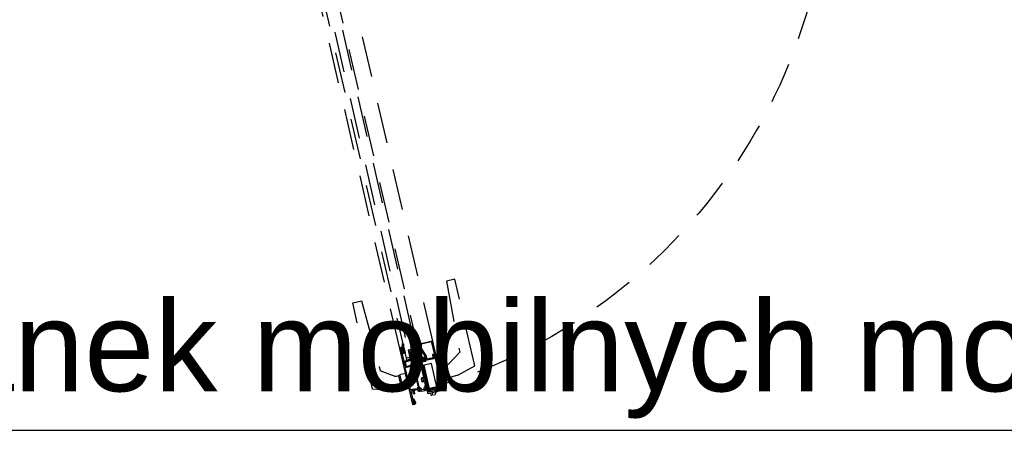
# Model space of a CAD drawing. Header units: centimetres. Extents: x -15121 to 17422, y -60492 to 0.
# Tile 132 of 256: x 2128 to 2301, y -30665 to -30593. Entities that reach past the tile are written whole.
import ezdxf
from ezdxf.lldxf.tags import DXFTag

# ---------------------------------------------------------------- set-up
doc = ezdxf.new("R2010")
doc.units = ezdxf.units.CM
doc.header["$LTSCALE"] = 60
doc.linetypes.add('KRE-SR', pattern=[0.2, 0.12, -0.08])
for name, color, linetype in [('AIKA sufity wymiarowanie', 7, 'Continuous'), ('BA_drz', 7, 'Continuous'), ('RI-PROFILE', 8, 'Continuous')]:
    doc.layers.add(name, color=color, linetype=linetype)
doc.styles.add('Annotative', font='arial.ttf')
tags = doc.linetypes.add('KRE-DR', pattern=[0.1, 0.06, -0.04]).pattern_tags.tags
tags[6:7] = [DXFTag(74, 4), DXFTag(75, 0), DXFTag(340, '0'), DXFTag(46, 1.0), DXFTag(50, 0.0), DXFTag(44, 0.0), DXFTag(45, 0.0)]
tags[4:5] = [DXFTag(74, 4), DXFTag(75, 0), DXFTag(340, '0'), DXFTag(46, 1.0), DXFTag(50, 0.0), DXFTag(44, 0.0), DXFTag(45, 0.0)]

# ---------------------------------------------------------------- blocks, each defined once
blk = doc.blocks.new('PDKŁ')
for p, q in [((3.9, 12.5), (0, -12.5)), ((0, 12.5), (3.9, -12.5))]:
    blk.add_line(p, q)
blk.add_lwpolyline([(3.9, 12.5), (3.9, -12.5), (0, -12.5), (0, 12.5), (3.9, 12.5)])
blk = doc.blocks.new('drzwi90+50')
at = {"layer": 'RI-PROFILE', "linetype": 'KRE-SR'}
for p, q in [((-8.08, -10.78), (-8.08, -93.57)), ((-7.48, -93.57), (-7.48, -10.78)), ((-12.62, -12.67), (-12.62, -91.67)), ((-6.72, -91.67), (-6.72, -12.67)), ((-18.9, -97.57), (-18.9, -81.94)), ((-17.37, -81.94), (-16.85, -94.68)), ((-2.01, -81.94), (-2.49, -94.68)), ((-0.44, -97.56), (-0.44, -81.94))]:
    blk.add_line(p, q, dxfattribs=at)
at = {"layer": 'RI-PROFILE', "linetype": 'KRE-DR'}
for p, q in [((-18.9, -81.94), (-17.37, -81.94)), ((-0.44, -81.94), (-2.01, -81.94)), ((-14.52, -96.25), (-16.85, -94.68)), ((-4.82, -96.25), (-2.49, -94.68)), ((-13.72, -96.3), (-14.35, -96.32)), ((-13.72, -96.3), (-14.35, -96.32)), ((-13.9, -98.64), (-13.9, -96.3)), ((-13.9, -98.64), (-13.9, -96.3)), ((-12.62, -96.17), (-13.72, -96.17)), ((-13.72, -96.17), (-13.72, -96.3)), ((-13.72, -96.3), (-13.72, -98.65)), ((-13.72, -97.02), (-13.72, -97.92)), ((-6.72, -96.17), (-5.62, -96.17)), ((-5.62, -96.17), (-5.62, -96.3)), ((-5.62, -96.3), (-4.99, -96.32)), ((-5.62, -96.3), (-4.99, -96.32)), ((-5.62, -96.3), (-5.62, -98.65)), ((-5.44, -98.64), (-5.44, -96.3)), ((-5.44, -98.64), (-5.44, -96.3)), ((-15.62, -98.54), (-18.9, -97.57)), ((-15.62, -98.54), (-13.72, -98.65)), ((-15.62, -98.54), (-13.72, -98.65)), ((-13.72, -98.65), (-13.72, -98.77)), ((-13.72, -98.77), (-12.62, -98.77)), ((-5.62, -98.77), (-6.72, -98.77)), ((-3.72, -98.54), (-5.62, -98.65)), ((-3.72, -98.54), (-5.62, -98.65)), ((-5.62, -98.65), (-5.62, -98.77)), ((-3.72, -98.54), (-0.44, -97.56))]:
    blk.add_line(p, q, dxfattribs=at)
at = {"layer": 'RI-PROFILE'}
for p, q in [((-8.08, -93.57), (-7.48, -93.57)), ((-10.16, -95.47), (-10.16, -99.72)), ((-10.9, -101.02), (-11.34, -100.47)), ((-10.16, -99.72), (-11.31, -99.72)), ((-11.31, -99.72), (-11.31, -100.27)), ((-10.33, -100.27), (-11.25, -100.27)), ((-11.07, -100.47), (-11.07, -100.47)), ((-10.51, -100.47), (-10.51, -101.02)), ((-10.51, -100.47), (-10.51, -100.47)), ((-10.26, -100.27), (-10.26, -99.72)), ((-10.24, -100.47), (-10.24, -101.02))]:
    blk.add_line(p, q, dxfattribs=at)
at = {"layer": 'RI-PROFILE', "linetype": 'KRE-SR'}
blk.add_lwpolyline([(-9.48, -10.78), (-9.48, -93.57), (-9.88, -93.57), (-9.88, -10.78)], dxfattribs=at)
at = {"layer": 'RI-PROFILE'}
for points in [[(-10.62, -91.75, -0.287858), (-10.57, -91.78), (-10.42, -92.35), (-10.42, -92.55), (-10.94, -94.03), (-10.94, -94.49, 0.459407), (-10.88, -94.54, 0.329042), (-10.64, -94.27), (-10.72, -94.27, 0.256151), (-10.76, -94.29), (-10.76, -94.3, -0.632112), (-10.82, -94.27), (-10.82, -94.05), (-10.3, -92.57), (-10.3, -92.33), (-10.36, -92.1), (-10.44, -91.81), (-10.3, -91.81), (-10.3, -91.67, 0.418945), (-10.35, -91.62), (-12.57, -91.62, 0.414214), (-12.62, -91.67), (-12.62, -94.07, 0.414214), (-12.57, -94.12), (-12.49, -94.12, 0.287257), (-12.46, -94.11), (-12.44, -94.09, -0.267249), (-12.4, -94.07), (-12.22, -94.07), (-12.22, -94.22), (-12.23, -94.22), (-12.27, -94.32), (-12.18, -94.47), (-12.15, -94.47), (-12.15, -94.47), (-12.15, -94.47, 0.454319), (-12.1, -94.42), (-12.1, -94.07, 0.462511), (-12.23, -93.94), (-12.44, -93.94, -0.416568), (-12.49, -93.89), (-12.47, -91.92, -0.405463), (-12.33, -91.77)], [(-9.92, -92.13), (-9.91, -92.05, 1), (-9.98, -91.97, 0.221584), (-10, -92), (-10.03, -92.09), (-10.05, -92.16), (-10.06, -92.17), (-10.08, -92.17, -0.175319), (-9.94, -91.7), (-9.91, -91.59), (-9.91, -91.54, 1), (-9.96, -91.46, 0.317302), (-10, -91.5), (-10.01, -91.57), (-10.04, -91.65), (-10.05, -91.66), (-10.06, -91.66), (-10.07, -91.67, -0.074745), (-9.91, -91.03, 1), (-9.96, -90.97, 0.20561), (-9.98, -90.98, -0.095737), (-10.48, -91.43, 0.250819), (-10.55, -91.62), (-10.3, -91.62), (-10.3, -91.86), (-10.3, -91.9), (-10.41, -91.9), (-10.4, -91.97), (-10.31, -92.33, 0.13918), (-10.03, -92.78, 0.962884), (-9.95, -92.69, -0.084626), (-10, -92.5, -0.323058), (-9.97, -92.29), (-9.95, -92.24), (-9.95, -92.22, 0.058863)], [(-6.77, -101.82, 0.414214), (-6.72, -101.77), (-6.72, -91.67, 0.414214), (-6.77, -91.62), (-7.05, -91.62, 0.414214), (-7.1, -91.67), (-7.1, -91.83, 0.99805), (-7.02, -91.83), (-7.02, -91.74), (-6.91, -91.74, -0.414214), (-6.86, -91.79), (-6.86, -92.45, -0.414214), (-6.91, -92.5), (-7.02, -92.5), (-7.02, -92.5), (-7.02, -92.41, 0.998176), (-7.1, -92.41), (-7.1, -92.68, 1.000716), (-7.02, -92.68), (-7.02, -92.62), (-6.95, -92.62, -0.414214), (-6.9, -92.67), (-6.9, -92.72), (-6.89, -92.72), (-6.9, -94.74, -0.412055), (-6.92, -94.76), (-7.02, -94.76), (-7.02, -94.7), (-7.1, -94.7), (-7.1, -94.74, 0.43156), (-6.97, -94.86, -0.43156), (-6.92, -94.91), (-6.92, -94.92, -0.414214), (-6.97, -94.97), (-7.54, -94.97), (-7.57, -95), (-7.6, -94.97), (-7.69, -94.97), (-7.72, -95), (-7.75, -94.97), (-8.2, -94.97), (-8.2, -94.87, 0.268304), (-8.27, -94.73), (-8.3, -94.71, 0.250573), (-8.32, -94.71, -0.103677), (-8.52, -94.76, -0.205169), (-8.53, -94.76), (-8.57, -94.72, 0.197654), (-8.58, -94.72), (-8.69, -94.72, 0.536162), (-8.71, -94.75), (-8.6, -95, 1.096781), (-8.57, -94.99), (-8.4, -94.87, -0.606807), (-8.36, -94.9), (-8.36, -95.33, -0.414214), (-8.38, -95.35), (-8.43, -95.35, -0.131589), (-8.44, -95.34), (-8.57, -95.27), (-8.61, -95.27), (-8.61, -95.42, 0.198435), (-8.59, -95.46), (-8.49, -95.56), (-8.49, -98.97), (-8.59, -99.08, 0.198435), (-8.61, -99.11), (-8.61, -99.26), (-8.57, -99.26), (-8.44, -99.19, -0.131589), (-8.43, -99.19), (-8.38, -99.19, -0.414214), (-8.36, -99.21), (-8.36, -99.64, -0.606807), (-8.4, -99.66), (-8.57, -99.55, 1.096781), (-8.6, -99.53), (-8.71, -99.79, 0.536162), (-8.69, -99.81), (-8.58, -99.82, 0.197654), (-8.57, -99.81), (-8.53, -99.78, -0.205169), (-8.52, -99.77, -0.103677), (-8.32, -99.82, 0.250573), (-8.3, -99.82), (-8.27, -99.8, 0.268304), (-8.2, -99.66), (-8.2, -99.42), (-7.75, -99.42), (-7.72, -99.39), (-7.69, -99.42), (-7.6, -99.42), (-7.57, -99.39), (-7.54, -99.42), (-7.46, -99.42), (-7.46, -99.97, 0.414214), (-7.41, -100.02), (-7.35, -100.02, 0.414165), (-7.3, -99.97), (-7.3, -99.37), (-7.3, -99.37), (-7.3, -99.37), (-7.3, -99.37), (-7.3, -99.36), (-7.3, -99.36), (-7.3, -99.36), (-7.29, -99.36), (-7.29, -99.36), (-7.29, -99.36), (-7.29, -99.36), (-7.29, -99.35), (-7.29, -99.35), (-7.29, -99.35), (-7.29, -99.35), (-7.29, -99.35), (-7.29, -99.35), (-7.29, -99.35), (-7.29, -99.34), (-7.29, -99.34), (-7.29, -99.34), (-7.28, -99.34), (-7.28, -99.34), (-7.28, -99.34), (-7.28, -99.34), (-7.28, -99.33), (-7.28, -99.33), (-7.28, -99.33), (-7.28, -99.33), (-7.28, -99.33), (-7.27, -99.33), (-7.27, -99.33), (-7.27, -99.33), (-7.27, -99.33), (-7.27, -99.33), (-7.27, -99.33), (-7.27, -99.33), (-7.26, -99.32), (-7.26, -99.32), (-7.26, -99.32), (-7.26, -99.32), (-7.26, -99.32), (-7.26, -99.32), (-7.25, -99.32), (-7.25, -99.32), (-7.25, -99.32), (-7.25, -99.32), (-7.25, -99.32), (-7.25, -99.32), (-7.25, -99.32), (-7.25, -99.32), (-6.95, -99.32, -0.414214), (-6.9, -99.37), (-6.9, -100.77, -0.414214), (-6.95, -100.82), (-7.05, -100.82, 0.414214), (-7.1, -100.87), (-7.1, -101.03, 0.998203), (-7.02, -101.03), (-7.02, -100.94), (-6.91, -100.94, -0.414214), (-6.86, -100.99), (-6.86, -101.65, -0.414214), (-6.91, -101.7), (-7.02, -101.7), (-7.02, -101.61), (-7.1, -101.61), (-7.1, -101.77, 0.414214), (-7.05, -101.82)], [(-7.3, -91.64), (-7.3, -91.82, -0.414214), (-7.32, -91.84), (-7.46, -91.84, 0.414214), (-7.48, -91.86), (-7.48, -91.94, 0.414214), (-7.46, -91.96), (-7.32, -91.96, -0.414214), (-7.3, -91.98), (-7.3, -92.04, -0.414214), (-7.32, -92.06), (-7.46, -92.06, 0.414214), (-7.48, -92.08), (-7.48, -92.16, 0.414214), (-7.46, -92.18), (-7.32, -92.18, -0.414214), (-7.3, -92.2), (-7.3, -92.26, -0.414214), (-7.32, -92.28), (-7.46, -92.28, 0.414208), (-7.48, -92.3), (-7.48, -92.38, 0.414219), (-7.46, -92.4), (-7.32, -92.4, -0.414214), (-7.3, -92.42), (-7.3, -92.48, -0.414214), (-7.32, -92.5), (-7.46, -92.5, 0.413901), (-7.48, -92.52), (-7.48, -92.6, 0.410424), (-7.46, -92.62), (-7.1, -92.62), (-7.1, -92.37), (-7.1, -92.37), (-7.01, -92.37), (-6.98, -92.42, 0.392584), (-6.95, -92.43), (-6.86, -92.34), (-6.86, -91.9), (-6.95, -91.82, 0.342583), (-6.98, -91.82), (-7.01, -91.87), (-7.1, -91.87), (-7.1, -91.6), (-6.88, -91.6), (-6.91, -91.51), (-7.26, -91.33, -0.146205), (-7.33, -91.2), (-7.35, -91.13), (-7.38, -90.97), (-7.39, -90.92, 0.694648), (-7.48, -90.95), (-7.48, -91.11), (-7.47, -91.22, 0.091297), (-7.39, -91.49), (-7.31, -91.59, -0.148233)], [(-9.28, -97.82, 0.112813), (-9.34, -97.77), (-9.32, -97.75, 0.272961), (-9.53, -97.75), (-9.51, -97.77, 0.14588), (-9.58, -97.84), (-9.6, -97.82, 0.273255), (-9.6, -98.02), (-9.58, -98, 0.14598), (-9.51, -98.08), (-9.53, -98.09, 0.272863), (-9.32, -98.09), (-9.34, -98.08, 0.112856), (-9.28, -98.02, -0.386415), (-9.26, -98.02), (-9.21, -98.04, -0.530912), (-9.2, -98.21, -0.263412), (-9.56, -98.26, 0.527237), (-9.63, -98.31), (-9.63, -98.97), (-9.52, -99.08, -0.198435), (-9.51, -99.11), (-9.51, -99.26), (-9.55, -99.26), (-9.67, -99.19, 0.131589), (-9.68, -99.19), (-9.74, -99.19, 0.414214), (-9.76, -99.21), (-9.76, -99.64, 0.606807), (-9.71, -99.66), (-9.54, -99.55, -0.629353), (-9.51, -99.53), (-9.4, -99.79, -0.536162), (-9.42, -99.81), (-9.53, -99.82, -0.197654), (-9.55, -99.81), (-9.58, -99.78, 0.205169), (-9.59, -99.77, 0.106092), (-9.8, -99.82), (-10.74, -99.82), (-10.79, -99.77), (-10.84, -99.82), (-11.89, -99.82), (-11.89, -100.32, -0.414214), (-11.94, -100.37), (-12, -100.37, -0.414214), (-12.05, -100.32), (-12.05, -99.37, 0.414292), (-12.1, -99.32), (-12.47, -99.32, -0.414292), (-12.62, -99.17), (-12.62, -94.17, -0.414214), (-12.57, -94.12), (-12.26, -94.12), (-12.22, -94.19, -0.199244), (-12.22, -94.2), (-12.24, -94.27), (-12.44, -94.27), (-12.44, -94.57), (-11.55, -94.57), (-11.52, -94.6), (-11.49, -94.57), (-10.58, -94.57), (-10.58, -94.27), (-10.8, -94.27, -0.577388), (-10.82, -94.24), (-10.75, -94.12), (-10.58, -94.12, -0.414214), (-10.42, -94.28), (-10.42, -94.71), (-9.8, -94.71, 0.106121), (-9.59, -94.76, 0.205169), (-9.58, -94.76), (-9.55, -94.72, -0.197654), (-9.53, -94.72), (-9.42, -94.72, -0.536162), (-9.4, -94.75), (-9.51, -95, -0.626446), (-9.54, -94.98), (-9.71, -94.87, 0.606807), (-9.76, -94.9), (-9.76, -95.33, 0.414214), (-9.74, -95.35), (-9.68, -95.35, 0.131589), (-9.67, -95.34), (-9.55, -95.27), (-9.51, -95.27), (-9.51, -95.42, -0.198435), (-9.52, -95.46), (-9.63, -95.56), (-9.63, -97.53, 0.527301), (-9.56, -97.58, -0.263181), (-9.2, -97.63, -0.530303), (-9.21, -97.8), (-9.26, -97.82, -0.387107)], [(-9.81, -95.52), (-9.81, -99.01, 0.33408), (-9.94, -99.19), (-9.94, -99.64), (-11.89, -99.64), (-11.89, -99.29, 0.414214), (-12.04, -99.14), (-12.44, -99.14), (-12.44, -94.75), (-10.65, -94.75), (-10.65, -94.79, 0.414214), (-10.55, -94.89), (-9.94, -94.89), (-9.94, -94.89), (-9.94, -95.35, 0.333959)], [(-7.01, -94.49, -0.638068), (-7.03, -94.52), (-7.1, -94.52, 1.146176), (-7.1, -94.62), (-6.99, -94.62), (-6.99, -94.66), (-6.99, -94.71), (-6.95, -94.71), (-6.9, -94.71), (-6.9, -94.66), (-6.9, -94.43), (-6.9, -94.39), (-6.91, -94.36), (-6.98, -94.1, 0.351665), (-7.18, -93.96), (-10.15, -93.96, 0.362129), (-10.34, -94.1), (-10.41, -94.36), (-10.42, -94.39), (-10.42, -94.43), (-10.42, -94.66, 0.99031), (-10.33, -94.66), (-10.33, -94.62), (-10.22, -94.62, 1.11146), (-10.22, -94.52), (-10.29, -94.52, -0.655905), (-10.31, -94.49), (-10.26, -94.35, -0.31307), (-10.03, -94.19), (-7.29, -94.19, -0.342952), (-7.06, -94.35)], [(-9.79, -100.47), (-11.79, -100.47, -0.273495), (-11.87, -100.42), (-11.89, -100.37), (-11.89, -99.82), (-11.69, -99.82), (-11.69, -100.27), (-9.89, -100.27), (-9.89, -99.82), (-9.69, -99.82), (-9.69, -100.37, -0.38842)], [(-9.76, -99.32), (-9.76, -99.21, -0.459063), (-9.73, -99.19), (-9.68, -99.19), (-9.53, -99.27, 0.13166), (-9.51, -99.28), (-9.5, -99.28, -0.340635), (-9.29, -99.44), (-9.24, -99.62), (-8.87, -99.62), (-8.83, -99.44, -0.340635), (-8.61, -99.28), (-8.6, -99.28, 0.13166), (-8.58, -99.27), (-8.43, -99.19), (-8.38, -99.19, -0.414214), (-8.36, -99.21), (-8.36, -99.32, -0.414214), (-8.38, -99.35), (-8.4, -99.35, 1.657677), (-8.41, -99.45), (-8.38, -99.45, -0.414214), (-8.36, -99.48), (-8.36, -99.59, -0.414214), (-8.38, -99.61), (-8.42, -99.61, -0.177104), (-8.43, -99.61), (-8.6, -99.52), (-8.64, -99.52), (-8.71, -99.78, -0.340697), (-8.76, -99.82), (-9.36, -99.82, -0.308868), (-9.4, -99.78), (-9.47, -99.52), (-9.52, -99.52), (-9.68, -99.61, 0.02896), (-9.69, -99.61), (-9.73, -99.61, -0.440048), (-9.76, -99.59), (-9.76, -99.48, -0.443383), (-9.73, -99.45), (-9.71, -99.45, 1.657677), (-9.71, -99.35), (-9.73, -99.35, -0.44283)], [(-7.03, -101.59, 0.767684), (-7.1, -101.61), (-7.1, -101.62, -0.085146), (-7.1, -101.63, -0.196823), (-7.16, -101.68, -0.478694), (-7.3, -101.61), (-7.3, -101.42), (-7.3, -101.42, -0.174661), (-7.27, -101.35), (-7.26, -101.34), (-7.24, -101.3), (-7.23, -101.3), (-7.2, -101.19, 0.068397), (-7.2, -101.12), (-7.2, -101.11, -0.170232), (-7.15, -100.98, -0.665595), (-7.1, -101), (-7.1, -101.03, 0.766536), (-7.03, -101.05), (-7, -101.01, -0.60612), (-6.95, -101.01), (-6.91, -101.1), (-6.9, -101.12), (-6.9, -101.52), (-6.91, -101.54), (-6.95, -101.63, -0.606131), (-7, -101.64)], [(-7.14, -101.33), (-7.23, -101.4, 0.18506), (-7.25, -101.46), (-7.24, -101.59), (-7.23, -101.61), (-7.21, -101.62), (-7.19, -101.61), (-7.18, -101.59), (-7.18, -101.58), (-7.18, -101.56), (-7.16, -101.53), (-7.11, -101.5), (-7.07, -101.48), (-7.04, -101.47, 0.433179), (-7.02, -101.33, 0.420657), (-7.14, -101.33, -1.025064)]]:
    blk.add_lwpolyline(points, format="xyb", close=True, dxfattribs=at)
for points in [[(-9.48, -92.27), (-8.08, -92.27), (-8.08, -93.57), (-9.48, -93.57)], [(-8.28, -93.32), (-9.28, -93.32), (-9.28, -92.52), (-8.28, -92.52)]]:
    blk.add_lwpolyline(points, close=True, dxfattribs=at)
for points in [[(-7.13, -92.06, -0.855905), (-6.99, -92.06), (-6.99, -92.18, -0.885646), (-7.13, -92.18), (-7.13, -92.06)], [(-8.43, -94.92), (-8.6, -95.01), (-8.64, -95.01), (-8.71, -94.75, 0.340697), (-8.76, -94.72), (-9.36, -94.72, 0.340697), (-9.4, -94.75), (-9.47, -95.01), (-9.52, -95.01), (-9.68, -94.92), (-9.68, -94.92), (-9.68, -94.92), (-9.68, -94.92), (-9.68, -94.92), (-9.68, -94.92), (-9.68, -94.92), (-9.68, -94.92), (-9.68, -94.92), (-9.68, -94.92), (-9.68, -94.92), (-9.68, -94.92), (-9.68, -94.92), (-9.68, -94.92), (-9.68, -94.92), (-9.68, -94.92), (-9.68, -94.92), (-9.68, -94.92), (-9.68, -94.92), (-9.68, -94.92), (-9.68, -94.92), (-9.68, -94.92), (-9.68, -94.92), (-9.68, -94.92), (-9.68, -94.92), (-9.68, -94.92), (-9.68, -94.92), (-9.68, -94.92), (-9.68, -94.92), (-9.68, -94.92), (-9.68, -94.92), (-9.68, -94.92), (-9.68, -94.92), (-9.68, -94.92), (-9.68, -94.92), (-9.68, -94.92), (-9.68, -94.92), (-9.68, -94.92), (-9.68, -94.92), (-9.69, -94.92), (-9.69, -94.92), (-9.69, -94.92), (-9.69, -94.92), (-9.69, -94.92), (-9.69, -94.92), (-9.69, -94.92), (-9.69, -94.92), (-9.69, -94.92), (-9.69, -94.92), (-9.69, -94.92), (-9.69, -94.92), (-9.73, -94.92, 0.440048), (-9.76, -94.95), (-9.76, -95.06, 0.443383), (-9.73, -95.08), (-9.71, -95.08, -1.657677), (-9.71, -95.19), (-9.73, -95.19, 0.44283), (-9.76, -95.21), (-9.76, -95.32, 0.459063), (-9.73, -95.35), (-9.68, -95.35), (-9.53, -95.26, -0.13166), (-9.51, -95.25), (-9.5, -95.25, 0.340635), (-9.29, -95.09), (-9.24, -94.92), (-8.87, -94.92), (-8.83, -95.09, 0.340635), (-8.61, -95.25), (-8.6, -95.25, -0.13166), (-8.58, -95.26), (-8.43, -95.35), (-8.38, -95.35, 0.414214), (-8.36, -95.32), (-8.36, -95.21, 0.414214), (-8.38, -95.19), (-8.4, -95.19, -1.657677), (-8.41, -95.08), (-8.38, -95.08, 0.414214), (-8.36, -95.06), (-8.36, -94.95, 0.414214), (-8.38, -94.92), (-8.42, -94.92), (-8.43, -94.92), (-8.43, -94.92), (-8.43, -94.92), (-8.43, -94.92), (-8.43, -94.92), (-8.43, -94.92), (-8.43, -94.92), (-8.43, -94.92), (-8.43, -94.92), (-8.43, -94.92), (-8.43, -94.92), (-8.43, -94.92), (-8.43, -94.92), (-8.43, -94.92), (-8.43, -94.92), (-8.43, -94.92), (-8.43, -94.92), (-8.43, -94.92)], [(-7.46, -99.19, -0.414214), (-7.41, -99.14), (-6.9, -99.14), (-6.9, -95.15), (-8.18, -95.15), (-8.18, -95.35, -0.333915), (-8.31, -95.52), (-8.31, -99.01, -0.33369), (-8.18, -99.19), (-8.18, -99.24), (-8.18, -99.24), (-8.1, -99.24), (-7.46, -99.24), (-7.46, -99.19), (-7.46, -99.19)]]:
    blk.add_lwpolyline(points, format="xyb", dxfattribs=at)
at = {"layer": 'RI-PROFILE', "linetype": 'KRE-DR'}
for points in [[(-13.72, -96.17), (-13.72, -96.3), (-13.72, -98.65), (-13.72, -98.77), (-12.62, -98.77), (-12.62, -96.17)], [(-5.62, -96.3), (-5.62, -98.65), (-5.62, -98.77), (-6.72, -98.77), (-6.72, -96.17), (-5.62, -96.17)]]:
    blk.add_lwpolyline(points, close=True, dxfattribs=at)
at = {"layer": 'RI-PROFILE'}
for points in [[(-11.56, -100.27), (-11.56, -95.47), (-10.01, -95.47), (-10.01, -100.27)], [(-11.25, -100.27), (-11.25, -100.02), (-10.33, -100.02), (-10.33, -100.27)]]:
    blk.add_lwpolyline(points, dxfattribs=at)
at = {"layer": 'RI-PROFILE', "linetype": 'KRE-SR'}
blk.add_arc((-4.64, -2.01), 97.86, 180, 265.3222, dxfattribs=at)
at = {"layer": 'RI-PROFILE', "linetype": 'KRE-DR'}
for centre, start, end in [((-14.36, -96.11), 220.1536, 271.2938), ((-14.36, -96.11), 220.1536, 271.2938), ((-4.99, -96.11), 268.7062, 319.8464)]:
    blk.add_arc(centre, 0.213, start, end, dxfattribs=at)
at = {"layer": 'RI-PROFILE'}
for p in [(-10.3, -91.62), (-10.3, -91.62), (-7.1, -91.6), (-7.1, -91.62), (-6.72, -91.62), (-9.88, -93.57), (-8.68, -93.57), (-7.48, -93.57), (-7.1, -92.37), (-6.86, -92.12), (-12.62, -94.12), (-12.62, -94.12), (-10.33, -94.62), (-6.99, -94.62), (-6.9, -94.71), (-6.86, -101.32)]:
    blk.add_point(p, dxfattribs=at)
at = {"layer": 'RI-PROFILE', "xscale": 0.0999999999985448, "yscale": 0.0999999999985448, "zscale": 0.0999999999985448, "rotation": 90}
blk.add_blockref('PDKŁ', (-8.66, -93.96), dxfattribs=at)

msp = doc.modelspace()

# ---------------------------------------------------------------- linework, layer by layer
at = {"layer": 'AIKA sufity wymiarowanie', "color": 7}
msp.add_lwpolyline([(1876.4414, -30602.393), (1980.1765, -30664.9991), (2484.1037, -30664.9991)], dxfattribs=at)

# ---------------------------------------------------------------- block references
at = {"layer": 'BA_drz', "xscale": -1, "rotation": 13.00000000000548}
msp.add_blockref('drzwi90+50', (2167.4961, -30562.8053), dxfattribs=at)

# ---------------------------------------------------------------- texts
at = {"layer": 'AIKA sufity wymiarowanie', "color": 7, "style": 'Annotative'}
msp.add_text('tory do ścianek mobilnych mocowane do stropu', height=15.909091, dxfattribs=at).set_placement((2013.0766, -30658.1289))

doc.saveas('drawing.dxf')
